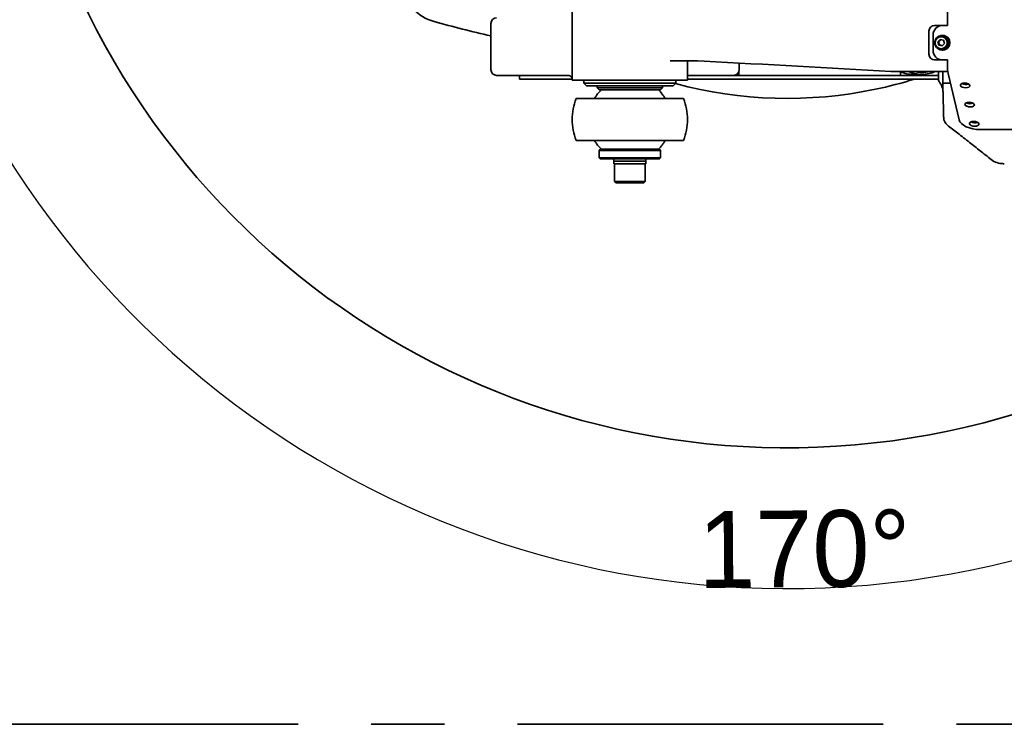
# Model space of a CAD drawing. Header units: millimetres. Extents: x 7702 to 16913, y -3294 to 4428.
# Tile 3 of 89: x 10107 to 10620, y -676 to -309. Entities that reach past the tile are written whole.
import ezdxf

# ---------------------------------------------------------------- set-up
doc = ezdxf.new("R2010")
doc.units = ezdxf.units.MM
doc.header["$LTSCALE"] = 6
doc.header["$PDSIZE"] = -1
doc.linetypes.add('CENTER', pattern=[50.8, 31.75, -6.35, 6.35, -6.35])
doc.layers.add('标注层', color=150, linetype='Continuous')
doc.layers.add('粗实线层', color=7, linetype='Continuous', lineweight=35)
doc.dimstyles.new('ISO-25', dxfattribs={"dimtxt": 40, "dimasz": 30, "dimexe": 10, "dimexo": 0.625, "dimtad": 1, "dimtoh": 1, "dimdec": 1, "dimtxsty": 'Standard', "dimcen": 2.5, "dimclrd": 1, "dimclre": 1, "dimclrt": 4, "dimadec": 0, "dimazin": 0, "dimtfac": 1, "dimtdec": 1, "dimtmove": 0, "dimatfit": 3, "dimfxl": 1, "dimarcsym": 0})

# ---------------------------------------------------------------- blocks, each defined once
blk = doc.blocks.new('*D34')
at = {"layer": 'Defpoints', "color": 0, "transparency": 16777216}
for p in [(8477.05, -126.39), (12376.05, -126.39), (10106.62, -196.89), (8780.09, -430.79), (10769.83, -526.82)]:
    blk.add_point(p, dxfattribs=at)
at = {"layer": '标注层', "color": 1, "lineweight": -2, "transparency": 16777216}
blk.add_arc((10506.46, -126.39), 479.28, 193.587, 356.413, dxfattribs=at)
at = {"layer": '标注层', "color": 1, "transparency": 16777216}
for points in [[(10979.8, -156.22), (10989.8, -156.53), (10985.74, -126.39)], [(10035.7, -240), (10045.48, -237.96), (10034.46, -209.61)]]:
    blk.add_solid(points, dxfattribs=at)
at = {"layer": '标注层', "color": 4, "transparency": 16777216, "insert": (10459.87, -565.42), "char_height": 40, "attachment_point": 1, "rotation": 0.4527}
blk.add_mtext('{\\C3;170°}', dxfattribs=at)

msp = doc.modelspace()

# ---------------------------------------------------------------- linework, layer by layer
at = {"color": 7, "linetype": 'Continuous', "lineweight": 35}
for p, q in [((10589.87, -312.39), (10589.87, -274.89)), ((10394.46, -304.89), (10394.46, -340.89)), ((10352.07, -311.39), (10352.07, -335.39)), ((10587.4, -312.39), (10583.21, -312.39)), ((10589.87, -312.39), (10587.4, -312.39)), ((10580.24, -315.39), (10580.24, -327.39)), ((10582.45, -317.39), (10582.45, -325.39)), ((10587.15, -317.89), (10586.65, -317.89)), ((10587.28, -317.59), (10587.15, -317.59)), ((10587.4, -317.59), (10587.28, -317.59)), ((10587.44, -317.59), (10587.43, -317.59)), ((10587.43, -317.59), (10587.44, -317.59)), ((10587.44, -317.59), (10587.44, -317.59)), ((10588.22, -317.71), (10588.21, -317.71)), ((10588.21, -317.71), (10588.22, -317.71)), ((10588.22, -317.71), (10588.22, -317.71)), ((10588.96, -317.98), (10588.95, -317.98)), ((10588.95, -317.98), (10588.96, -317.98)), ((10588.96, -317.98), (10588.96, -317.98)), ((10584.94, -320.97), (10586.13, -319.72)), ((10585.41, -322.63), (10584.94, -320.97)), ((10585.28, -320.97), (10584.94, -320.97)), ((10587.08, -323.05), (10585.41, -322.63)), ((10585.75, -322.63), (10585.41, -322.63)), ((10586.13, -319.72), (10587.8, -320.14)), ((10588.27, -321.81), (10587.08, -323.05)), ((10587.8, -320.14), (10588.27, -321.81)), ((10589.62, -318.41), (10589.61, -318.41)), ((10589.61, -318.41), (10589.62, -318.41)), ((10589.62, -318.41), (10589.62, -318.41)), ((10590.19, -318.96), (10590.17, -318.96)), ((10590.17, -318.96), (10590.19, -318.96)), ((10590.18, -318.96), (10590.19, -318.96)), ((10590.61, -319.62), (10590.62, -319.62)), ((10590.62, -319.63), (10590.61, -319.63)), ((10590.62, -319.63), (10590.62, -319.62)), ((10590.82, -322.71), (10590.8, -322.71)), ((10590.8, -322.71), (10590.82, -322.71)), ((10590.91, -320.36), (10590.9, -320.36)), ((10590.9, -320.36), (10590.91, -320.36)), ((10590.91, -320.36), (10590.91, -320.36)), ((10591.01, -321.94), (10591, -321.94)), ((10591, -321.94), (10591.01, -321.94)), ((10591.04, -321.15), (10591.03, -321.15)), ((10591.03, -321.15), (10591.04, -321.15)), ((10591.03, -321.15), (10591.04, -321.15)), ((10584.82, -324.37), (10584.75, -324.31)), ((10586.65, -324.89), (10587.15, -324.89)), ((10587.15, -325.19), (10587.28, -325.19)), ((10587.28, -325.19), (10587.4, -325.19)), ((10587.92, -325.13), (10587.91, -325.13)), ((10587.92, -325.13), (10587.91, -325.13)), ((10588.68, -324.92), (10588.66, -324.92)), ((10588.66, -324.92), (10588.68, -324.92)), ((10589.37, -324.55), (10589.36, -324.55)), ((10589.36, -324.55), (10589.37, -324.55)), ((10589.98, -324.04), (10589.97, -324.04)), ((10589.97, -324.04), (10589.98, -324.04)), ((10590.47, -323.42), (10590.45, -323.42)), ((10590.46, -323.42), (10590.47, -323.42)), ((10459.75, -330.89), (10445.39, -330.89)), ((10454.45, -340.89), (10454.45, -330.89)), ((10454.46, -340.89), (10454.46, -330.89)), ((10463.11, -330.98), (10459.75, -330.89)), ((10481.46, -331.98), (10481.46, -335.39)), ((10583.21, -330.39), (10587.4, -330.39)), ((10587.4, -330.39), (10589.87, -330.39)), ((10589.87, -333.16), (10589.87, -330.39)), ((10392.18, -338.39), (10355.07, -338.39)), ((10366.96, -340.39), (10366.96, -338.39)), ((10478.46, -338.39), (10454.46, -338.39)), ((10478.46, -338.39), (10481.28, -338.39)), ((10481.28, -338.39), (10481.28, -336.39)), ((10485.16, -338.39), (10481.28, -338.39)), ((10501.83, -338.39), (10485.16, -338.39)), ((10501.83, -338.39), (10521.15, -338.39)), ((10524.11, -338.39), (10521.15, -338.39)), ((10542.48, -338.39), (10524.11, -338.39)), ((10563.25, -338.39), (10542.48, -338.39)), ((10563.67, -336.39), (10560.38, -336.3)), ((10565.35, -338.39), (10563.25, -338.39)), ((10590.04, -336.39), (10563.67, -336.39)), ((10565.35, -338.39), (10585.15, -338.39)), ((10565.47, -338.39), (10565.47, -336.39)), ((10572.09, -337.89), (10576.59, -337.89)), ((10585.15, -336.39), (10585.15, -340.39)), ((10587.46, -336.39), (10587.46, -342.39)), ((10595.93, -361.62), (10590.22, -337.49)), ((10371.96, -340.39), (10366.96, -340.39)), ((10394.46, -340.39), (10371.96, -340.39)), ((10394.46, -340.89), (10454.46, -340.89)), ((10400.46, -340.89), (10400.46, -342.39)), ((10400.46, -342.39), (10401.96, -343.89)), ((10400.46, -342.39), (10437.58, -342.39)), ((10437.58, -342.39), (10448.46, -342.39)), ((10446.96, -343.89), (10448.46, -342.39)), ((10448.46, -342.39), (10448.46, -340.89)), ((10501.83, -340.39), (10454.46, -340.39)), ((10521.15, -340.39), (10501.83, -340.39)), ((10524.11, -340.39), (10521.15, -340.39)), ((10542.48, -340.39), (10524.11, -340.39)), ((10542.48, -340.39), (10585.15, -340.39)), ((10587.41, -340.43), (10587.46, -342.39)), ((10587.56, -346.3), (10587.46, -342.39)), ((10436.76, -343.89), (10401.96, -343.89)), ((10407.46, -343.89), (10407.46, -344.89)), ((10407.46, -344.89), (10408.46, -345.89)), ((10407.46, -344.89), (10433.75, -344.89)), ((10433.21, -345.89), (10408.46, -345.89)), ((10440.46, -345.89), (10433.21, -345.89)), ((10433.75, -344.89), (10441.46, -344.89)), ((10446.96, -343.89), (10436.76, -343.89)), ((10440.46, -345.89), (10441.46, -344.89)), ((10441.46, -344.89), (10441.46, -343.89)), ((10587.91, -359.85), (10587.88, -358.71)), ((10587.97, -360.86), (10587.97, -360.99)), ((10607.03, -366.62), (10626.84, -366.62)), ((10409.06, -376.89), (10408.46, -377.49)), ((10408.46, -377.49), (10408.46, -381.29)), ((10410.19, -377.49), (10408.46, -377.49)), ((10409.06, -376.89), (10410.72, -376.89)), ((10440.46, -377.49), (10410.19, -377.49)), ((10410.72, -376.89), (10439.86, -376.89)), ((10440.46, -377.49), (10439.86, -376.89)), ((10440.46, -381.29), (10440.46, -377.49)), ((10408.46, -381.29), (10409.06, -381.89)), ((10408.46, -381.29), (10410.19, -381.29)), ((10410.72, -381.89), (10409.06, -381.89)), ((10410.19, -381.29), (10440.46, -381.29)), ((10439.86, -381.89), (10410.72, -381.89)), ((10416.16, -381.89), (10416.16, -383.13)), ((10416.16, -383.05), (10416.16, -383.14)), ((10416.16, -383.14), (10416.16, -383.05)), ((10416.16, -383.13), (10416.16, -384.39)), ((10416.16, -383.13), (10416.16, -383.13)), ((10416.16, -384.39), (10428.82, -384.39)), ((10416.39, -383.05), (10416.39, -383.14)), ((10416.39, -383.14), (10416.39, -383.05)), ((10416.46, -384.39), (10416.46, -393.59)), ((10416.98, -383.05), (10416.98, -383.14)), ((10416.98, -383.14), (10416.98, -383.05)), ((10417.89, -383.05), (10417.89, -383.14)), ((10417.89, -383.14), (10417.89, -383.05)), ((10419.09, -383.05), (10419.09, -383.14)), ((10419.09, -383.14), (10419.09, -383.05)), ((10420.52, -383.05), (10420.52, -383.14)), ((10420.52, -383.14), (10420.52, -383.05)), ((10422.13, -383.05), (10422.13, -383.14)), ((10422.13, -383.05), (10422.13, -383.14)), ((10423.84, -383.05), (10423.84, -383.14)), ((10423.84, -383.14), (10423.84, -383.05)), ((10423.84, -383.05), (10423.84, -383.05)), ((10425.57, -383.05), (10425.57, -383.14)), ((10425.57, -383.14), (10425.57, -383.05)), ((10425.57, -383.14), (10425.57, -383.14)), ((10427.26, -383.05), (10427.26, -383.14)), ((10427.26, -383.14), (10427.26, -383.05)), ((10428.82, -383.05), (10428.82, -383.14)), ((10428.82, -383.14), (10428.82, -383.05)), ((10428.82, -384.39), (10432.76, -384.39)), ((10430.19, -383.05), (10430.19, -383.14)), ((10430.19, -383.14), (10430.19, -383.05)), ((10431.31, -383.05), (10431.31, -383.14)), ((10431.31, -383.14), (10431.31, -383.05)), ((10432.14, -383.05), (10432.14, -383.14)), ((10432.14, -383.14), (10432.14, -383.05)), ((10432.46, -393.59), (10432.46, -384.39)), ((10432.62, -383.05), (10432.62, -383.14)), ((10432.62, -383.14), (10432.62, -383.05)), ((10432.76, -383.13), (10432.76, -381.89)), ((10432.76, -384.39), (10432.76, -383.13)), ((10439.86, -381.89), (10440.46, -381.29)), ((10612.78, -382.25), (10612.74, -382.25)), ((10612.77, -382.26), (10613.35, -382.69)), ((10618.08, -384.35), (10618.73, -384.35)), ((10416.46, -393.59), (10417.26, -394.39)), ((10416.46, -393.59), (10421.42, -393.59)), ((10421.73, -394.39), (10417.26, -394.39)), ((10421.42, -393.59), (10432.46, -393.59)), ((10431.66, -394.39), (10421.73, -394.39)), ((10431.66, -394.39), (10432.46, -393.59))]:
    msp.add_line(p, q, dxfattribs=at)
at = {"color": 7, "linetype": 'Continuous', "lineweight": 35, "flags": 128}
for points in [[(10576.06, -336.39), (10574.47, -336.71), (10574.34, -336.73)], [(10598.8, -342.37), (10597.88, -342.47), (10597.14, -342.74), (10596.7, -343.14), (10596.62, -343.62), (10596.92, -344.1), (10597.56, -344.5), (10598.43, -344.78), (10599.4, -344.87), (10600.32, -344.78), (10601.06, -344.5), (10601.5, -344.1), (10601.58, -343.62), (10601.27, -343.14), (10600.64, -342.74), (10599.77, -342.47), (10598.8, -342.37)], [(10452.23, -350.39), (10452.21, -350.39), (10451.9, -350.39), (10451.24, -350.39), (10450.24, -350.39), (10448.91, -350.39), (10447.26, -350.39), (10445.33, -350.39), (10443.12, -350.39), (10440.67, -350.39), (10438.02, -350.39), (10435.19, -350.39), (10432.22, -350.39), (10429.16, -350.39), (10426.03, -350.39), (10422.88, -350.39), (10419.76, -350.39), (10416.69, -350.39), (10413.72, -350.39), (10410.9, -350.39), (10408.24, -350.39), (10405.79, -350.39), (10403.59, -350.39), (10401.65, -350.39), (10400, -350.39), (10398.67, -350.39), (10397.67, -350.39), (10397.01, -350.39), (10396.71, -350.39), (10396.68, -350.39)], [(10601.17, -352.37), (10600.25, -352.47), (10599.51, -352.74), (10599.07, -353.14), (10598.99, -353.62), (10599.29, -354.1), (10599.93, -354.5), (10600.79, -354.78), (10601.76, -354.87), (10602.69, -354.78), (10603.43, -354.5), (10603.87, -354.1), (10603.95, -353.62), (10603.64, -353.14), (10603.01, -352.74), (10602.14, -352.47), (10601.17, -352.37)], [(10595.93, -361.62), (10596.36, -362.6), (10597.14, -363.53), (10598.26, -364.4), (10599.67, -365.16), (10601.32, -365.78), (10603.14, -366.24), (10605.07, -366.52), (10607.03, -366.62)], [(10603.54, -362.37), (10602.62, -362.47), (10601.88, -362.74), (10601.44, -363.14), (10601.36, -363.62), (10601.66, -364.1), (10602.3, -364.5), (10603.16, -364.78), (10604.13, -364.87), (10605.06, -364.78), (10605.8, -364.5), (10606.24, -364.1), (10606.31, -363.62), (10606.01, -363.14), (10605.38, -362.74), (10604.51, -362.47), (10603.54, -362.37)], [(10396.68, -372.39), (10396.71, -372.39), (10397.01, -372.39), (10397.67, -372.39), (10398.67, -372.39), (10400, -372.39), (10401.65, -372.39), (10403.59, -372.39), (10405.79, -372.39), (10408.24, -372.39), (10410.9, -372.39), (10413.72, -372.39), (10416.69, -372.39), (10419.76, -372.39), (10422.88, -372.39), (10426.03, -372.39), (10429.16, -372.39), (10432.22, -372.39), (10435.19, -372.39), (10438.02, -372.39), (10440.67, -372.39), (10443.12, -372.39), (10445.33, -372.39), (10447.26, -372.39), (10448.91, -372.39), (10450.24, -372.39), (10451.24, -372.39), (10451.9, -372.39), (10452.21, -372.39), (10452.23, -372.39)]]:
    msp.add_lwpolyline(points, dxfattribs=at)
at = {"color": 7, "linetype": 'Continuous', "lineweight": 35}
for centre, radius in [((10586.67, -321.37), 3.48), ((10586.61, -321.37), 3.13)]:
    msp.add_circle(centre, radius, dxfattribs=at)
for centre, radius, start, end in [((10328.62, -288.02), 23.2, 190.0737, 254.6603), ((10506.61, 360.81), 696, 254.66026, 257.17163), ((10355.07, -311.39), 3, 90, 180), ((10583.23, -315.37), 2.99, 90.2718, 180.2693), ((10587.42, -317.36), 4.98, 90.2718, 180.2693), ((10587.16, -321.39), 3.79, 231.8648, 129.4123), ((10587.13, -321.39), 3.5, 270.3743, 89.6257), ((10587.37, -321.39), 3.8, 270.3779, 89.6221), ((10583.23, -327.4), 2.99, 179.7307, 269.7282), ((10587.42, -325.41), 4.98, 179.7307, 269.7282), ((10611.6, -333.62), 21.73, 178.7793, 190.2522), ((10355.07, -335.39), 3, 180, 270), ((10478.46, -335.39), 3, 270, 0), ((10572.11, -320.94), 16.95, 246.9516, 269.9631), ((10576.59, -320.96), 16.92, 245.7108, 294.2892), ((10576.59, -320.94), 15.95, 255.6195, 284.3805), ((10506.46, -126.39), 224, 254.9182, 281.8489), ((10506.46, -126.39), 224, 281.8489, 287.1847), ((10587.15, -340.39), 2, 180, 217.2603), ((10577.59, -347.65), 10, 1.5001, 37.234), ((10599.47, -338.88), 4.28, 240.8605, 290.1081), ((10424.46, -361.39), 21.43, 133.8895, 149.1119), ((10409.74, -346.09), 0.2, 90, 133.8895), ((10439.17, -346.09), 0.2, 46.1105, 90), ((10424.46, -361.39), 21.43, 30.4874, 46.1105), ((10424.46, -361.39), 30, 158.7513, 180), ((10396.68, -350.59), 0.2, 90, 158.7513), ((10452.23, -350.59), 0.2, 21.2487, 90), ((10424.46, -361.39), 30, 0, 21.2487), ((10601.84, -348.88), 4.28, 240.8605, 290.1081), ((10424.46, -361.39), 30, 180, 201.2487), ((10424.46, -361.39), 30, 338.7513, 0), ((10592.93, -360.33), 5, 181.5, 231.8428), ((10604.21, -358.88), 4.28, 240.8605, 290.1081), ((10396.68, -372.19), 0.2, 201.2487, 270), ((10424.46, -361.39), 21.43, 210.8789, 226.1105), ((10424.46, -361.39), 21.43, 313.8895, 329.5126), ((10452.23, -372.19), 0.2, 270, 338.7513), ((10409.74, -376.69), 0.2, 226.1105, 270), ((10439.17, -376.69), 0.2, 270, 313.8895), ((10618.92, -374.39), 10, 231.8428, 270)]:
    msp.add_arc(centre, radius, start, end, dxfattribs=at)
for centre, major_axis, ratio, start_param, end_param in [((10587.29, -321.39), (0.05, 3.8), 0.975022, 6.045296, 6.254736), ((10587.28, -321.39), (0.3, 3.79), 0.975204, 6.11001, 6.319449), ((10587.29, -321.39), (0.3, 3.79), 0.975204, 5.900434, 6.109874), ((10587.28, -321.39), (0.55, 3.76), 0.975646, 5.965519, 6.174958), ((10587.29, -321.39), (0.55, 3.76), 0.975646, 5.755943, 5.965383), ((10587.29, -321.39), (0.8, 3.72), 0.976341, 5.61216, 5.821599), ((10587.28, -321.39), (1.05, 3.66), 0.977276, 5.679045, 5.888484), ((10587.29, -321.39), (1.05, 3.66), 0.977277, 5.469471, 5.678911), ((10587.28, -321.39), (1.31, 3.58), 0.97844, 5.537924, 5.747364), ((10587.29, -321.39), (2.33, 3.03), 0.984942, 4.796435, 5.005874), ((10587.28, -321.39), (2.6, 2.8), 0.986872, 4.889678, 5.099117), ((10587.28, -321.39), (1.56, 3.48), 0.979813, 5.398991, 5.60843), ((10587.29, -321.39), (1.31, 3.58), 0.978441, 5.328353, 5.537792), ((10587.29, -321.39), (2.07, 3.21), 0.983095, 4.921905, 5.131344), ((10587.28, -321.39), (2.33, 3.03), 0.984941, 5.005989, 5.215428), ((10587.29, -321.39), (1.56, 3.48), 0.979814, 5.189422, 5.398861), ((10587.28, -321.39), (1.81, 3.36), 0.981373, 5.263094, 5.472533), ((10587.29, -321.39), (1.81, 3.36), 0.981375, 5.053528, 5.262967), ((10587.28, -321.39), (2.07, 3.21), 0.983093, 5.131466, 5.340905), ((10587.29, -321.39), (3.74, 0.78), 0.993532, 4.464265, 4.673705), ((10587.28, -321.39), (3.82, -0.2), 0.993836, 4.723107, 4.932547), ((10587.29, -321.39), (3.49, 1.57), 0.992375, 4.455971, 4.66541), ((10587.28, -321.39), (3.74, 0.78), 0.993531, 4.673672, 4.883112), ((10587.29, -321.39), (3.18, 2.12), 0.990717, 4.498758, 4.708198), ((10587.28, -321.39), (3.49, 1.57), 0.992374, 4.665428, 4.874868), ((10587.29, -321.39), (2.89, 2.51), 0.98883, 4.578047, 4.787487), ((10587.28, -321.39), (3.18, 2.12), 0.990715, 4.708258, 4.917697), ((10587.29, -321.39), (2.6, 2.8), 0.986874, 4.680135, 4.889574), ((10587.28, -321.39), (2.88, 2.51), 0.988828, 4.787574, 4.997013), ((10495.53, -338.79), (803, -43.79), 0.007507, 1.490363, 1.611596), ((10424.46, -383.05), (8.3, -0.01), 0.05213, 3.17163, 3.381069), ((10424.46, -383.14), (8.3, -0.1), 0.050661, 3.171978, 3.381418), ((10424.46, -383.05), (8.3, 0.08), 0.051311, 3.141114, 3.171069), ((10424.46, -383.14), (8.3, -0.01), 0.052131, 3.141674, 3.171432), ((10424.46, -383.05), (8.3, -0.1), 0.050659, 3.381615, 3.591055), ((10424.46, -383.14), (8.3, -0.19), 0.046968, 3.381855, 3.591294), ((10424.46, -383.05), (8.3, -0.19), 0.046964, 3.591492, 3.800932), ((10424.46, -383.14), (8.3, -0.27), 0.04122, 3.591547, 3.800986), ((10424.46, -383.05), (8.3, -0.27), 0.041214, 3.801184, 4.010623), ((10424.46, -383.14), (8.3, -0.33), 0.033676, 3.80101, 4.01045), ((10424.46, -383.05), (8.3, -0.33), 0.033668, 4.010647, 4.220086), ((10424.46, -383.14), (8.3, -0.38), 0.024669, 4.010242, 4.219682), ((10424.46, -383.05), (8.3, -0.38), 0.02466, 4.219879, 4.429318), ((10424.46, -383.14), (8.3, -0.42), 0.014597, 4.219279, 4.428719), ((10424.46, -383.05), (8.3, -0.42), 0.014587, 4.428915, 4.638355), ((10424.46, -383.14), (8.3, -0.43), 0.003895, 4.42819, 4.63763), ((10424.46, -383.05), (8.3, -0.43), 0.003885, 4.637826, 4.847266), ((10424.46, -383.14), (8.3, -0.43), 0.006974, 1.436679, 1.646119), ((10424.46, -383.05), (8.3, -0.43), 0.006984, 1.227043, 1.436482), ((10424.46, -383.14), (8.3, -0.41), 0.017543, 1.227741, 1.43718), ((10424.46, -383.05), (8.3, -0.41), 0.017552, 1.018104, 1.227544), ((10424.46, -383.14), (8.3, -0.37), 0.027355, 1.018654, 1.228094), ((10424.46, -383.05), (8.3, -0.37), 0.027364, 0.809018, 1.018457), ((10424.46, -383.14), (8.3, -0.31), 0.035984, 0.809359, 1.018798), ((10424.46, -383.05), (8.3, -0.31), 0.035992, 0.599722, 0.809161), ((10424.46, -383.14), (8.3, -0.24), 0.043049, 0.599828, 0.809267), ((10424.46, -383.05), (8.3, -0.24), 0.043055, 0.390191, 0.599631), ((10424.46, -383.14), (8.3, -0.16), 0.048236, 0.390078, 0.599517), ((10424.46, -383.05), (8.3, -0.16), 0.04824, 0.180441, 0.38988), ((10424.46, -383.14), (8.3, -0.08), 0.05131, 0.180161, 0.389601), ((10424.46, -383.05), (8.3, -0.08), 0.051311, 0.000479, 0.179963), ((10424.46, -383.14), (8.3, 0.01), 0.052131, 6.253346, 6.462786)]:
    msp.add_ellipse(centre, major_axis=major_axis, ratio=ratio, start_param=start_param, end_param=end_param, dxfattribs=at)
for points, knots in [([(10586.47, -319.72), (10586.27, -319.95), (10585.89, -320.36), (10585.47, -320.78), (10585.28, -320.97)], [0, 0, 0, 0, 0.534645, 1, 1, 1, 1]), ([(10585.28, -320.97), (10585.34, -321.18), (10585.49, -321.65), (10585.65, -322.22), (10585.73, -322.56), (10585.75, -322.63)], [0, 0, 0, 0, 0.387524, 0.855175, 1, 1, 1, 1]), ([(10585.75, -322.63), (10586.06, -322.71), (10586.54, -322.83), (10586.98, -322.94), (10587.14, -322.98)], [0, 0, 0, 0, 0.6416883, 1, 1, 1, 1]), ([(10451.18, -330.96), (10451.17, -330.96), (10451.15, -330.98), (10451.31, -330.88), (10451.32, -330.89), (10451.32, -330.89)], [0, 0, 0, 0, 0.116843, 0.60767, 1, 1, 1, 1]), ([(10392.21, -338.4), (10392.23, -338.4), (10392.51, -338.37), (10393.17, -338.56), (10393.87, -339.07), (10394.27, -339.63), (10394.35, -339.94), (10394.37, -340.04)], [0, 0, 0, 0, 0.033813, 0.32207, 0.602695, 0.870798, 1, 1, 1, 1]), ([(10587.4, -340.39), (10587.4, -340.39), (10587.4, -340.39), (10587.4, -340.42), (10587.41, -340.43)], [0, 0, 0, 0, 0.10989, 1, 1, 1, 1]), ([(10591.38, -342.39), (10591.1, -342.39), (10590.16, -342.39), (10588.84, -342.39), (10587.68, -342.39), (10587.53, -342.39), (10587.46, -342.39)], [0, 0, 0, 0, 0.1268753, 0.4179169, 0.7089584, 1, 1, 1, 1]), ([(10587.59, -347.58), (10587.59, -347.34), (10587.58, -346.91), (10587.56, -346.49), (10587.56, -346.3)], [0, 0, 0, 0, 0.560067, 1, 1, 1, 1]), ([(10587.78, -354.73), (10587.77, -354.2), (10587.74, -353.09), (10587.68, -350.76), (10587.62, -348.82), (10587.59, -347.58)], [0, 0, 0, 0, 0.250001, 0.522467, 1, 1, 1, 1]), ([(10587.77, -354.39), (10587.8, -355.11), (10587.85, -356.55), (10587.88, -358), (10587.89, -358.71)], [0, 0, 0, 0, 0.5064505, 1, 1, 1, 1]), ([(10587.8, -355.19), (10587.81, -355.44), (10587.83, -356.32), (10587.86, -357.7), (10587.89, -358.8), (10587.9, -359.14)], [0, 0, 0, 0, 0.21722, 0.757359, 1, 1, 1, 1]), ([(10587.93, -360.33), (10587.92, -360.26), (10587.92, -360.11), (10587.92, -359.93), (10587.91, -359.85)], [0, 0, 0, 0, 0.557923, 1, 1, 1, 1]), ([(10589.84, -364.26), (10591.63, -365.67), (10595.48, -368.69), (10601.17, -373.16), (10607.01, -377.75), (10610.78, -380.72), (10612.74, -382.25)], [0, 0, 0, 0, 0.235827, 0.506217, 0.744687, 1, 1, 1, 1]), ([(10619.51, -384.39), (10619.32, -384.39), (10618.98, -384.39), (10618.93, -384.39), (10618.92, -384.39)], [0, 0, 0, 0, 0.5656856, 1, 1, 1, 1])]:
    msp.add_open_spline(points, degree=3, knots=knots, dxfattribs=at)
at = {"layer": '粗实线层', "color": 2, "linetype": 'CENTER'}
msp.add_line((8841.97, -676.39), (12170.94, -676.39), dxfattribs=at)
at = {"layer": '粗实线层'}
msp.add_arc((10506.46, -126.39), 406, 190, 170, dxfattribs=at)
msp.add_arc((10506.46, -126.39), 406, 190, 170, dxfattribs=at)

# ---------------------------------------------------------------- dimensions: what is measured, and where the dimension line sits
at = {"layer": '标注层'}
dim = msp.add_angular_dim_2l(base=(10769.83, -526.82), line1=((10106.62, -196.89), (8780.09, -430.79)), line2=((12376.05, -126.39), (8477.05, -126.39)), text='{\\C3;<>}', dimstyle='ISO-25', dxfattribs=at)
dim.commit()
dim.dimension.update_dxf_attribs({"geometry": '*D34', "text_midpoint": (10510.24, -605.65), "dimtype": 162})

doc.saveas('drawing.dxf')
